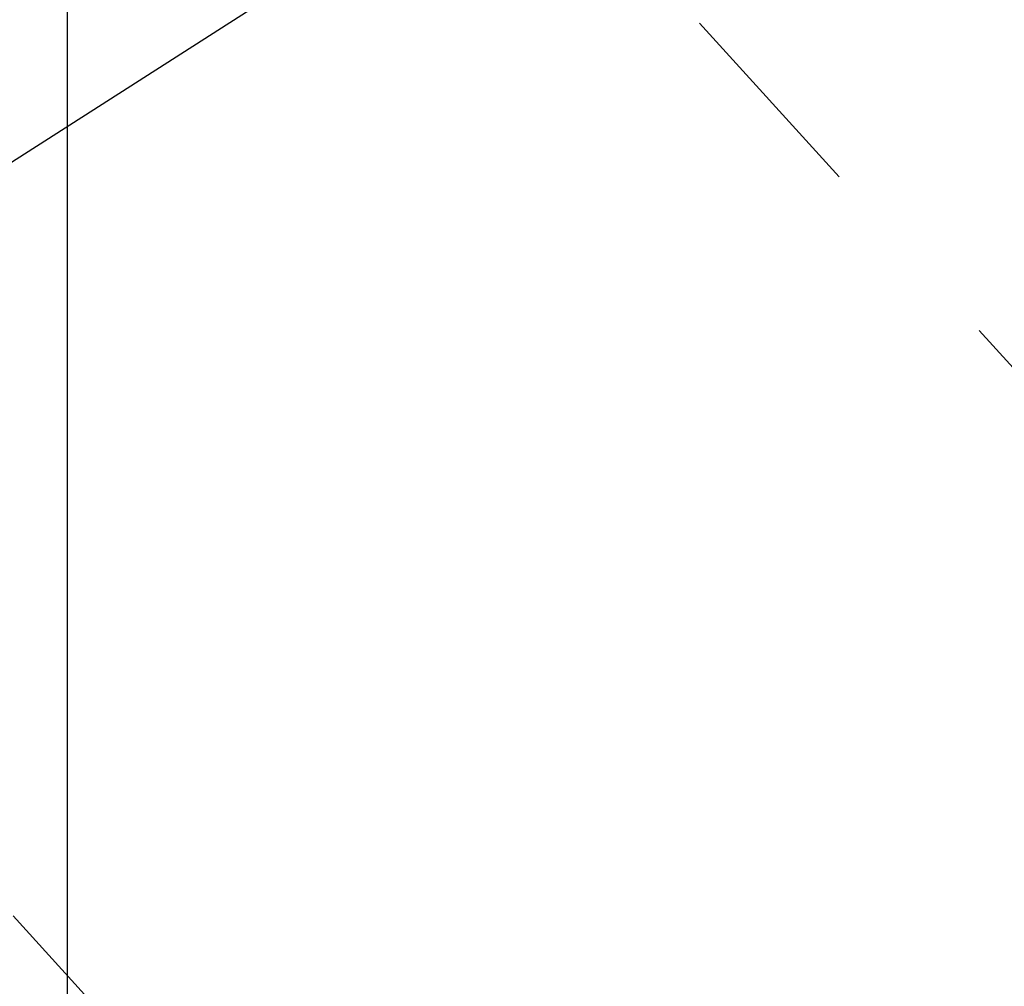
# Model space of a CAD drawing. Extents: x 0 to 370488, y 0 to 4202825.
# Tile 172 of 256: x 360271.89 to 360275.44, y 4200436.12 to 4200439.61. Entities that reach past the tile are written whole.
import ezdxf

# ---------------------------------------------------------------- set-up
doc = ezdxf.new("R2010")
doc.units = 0
doc.header["$LTSCALE"] = 0.5
doc.header["$MEASUREMENT"] = 0
doc.linetypes.add('CONTI', pattern=[0])
doc.linetypes.add('Д_ТРОТ_ТРУБА', pattern=[3, 1.5, -1.5])
for name, color, linetype in [('(025) Дорога', 7, 'Continuous'), ('GORIZDEFAULT', 32, 'CONTI'), ('ХХХ автодор (К)', 7, 'ИК_Водопровод -------в--------')]:
    doc.layers.add(name, color=color, linetype=linetype)
doc.styles.get("Standard").update_dxf_attribs({"font": 'isocpeur.ttf'})
doc.linetypes.add('ИК_Водопровод -------в--------', pattern='A,9,-0.6,["В",Standard,S=1.2,R=0,X=0,Y=-0.6],-1.2', length=10.8)

msp = doc.modelspace()

# ---------------------------------------------------------------- linework, layer by layer
at = {"layer": '(025) Дорога', "linetype": 'Д_ТРОТ_ТРУБА', "flags": 128}
for points in [[(360044.1953, 4200796.0117), (360041.8164, 4200791.7725), (360042.3584, 4200788.3041), (360046.0867, 4200780.21), (360059.0121, 4200755.8869), (360082.2659, 4200713.415), (360119.8375, 4200651.9108), (360154.2478, 4200588.2735), (360168.9516, 4200565.337), (360182.6178, 4200547.7659), (360213.0435, 4200512.0439), (360268.2829, 4200446.2622), (360308.9265, 4200401.5342), (360387.3686, 4200322.5934), (360428.1163, 4200283.4973), (360457.1161, 4200256.4198), (360464.8857, 4200245.4437), (360476.5072, 4200228.2628), (360489.0602, 4200214.493), (360499.0649, 4200202.9837)], [(360034.8587, 4200791.3921), (360036.7325, 4200790.5012), (360038.7612, 4200786.5526), (360042.5011, 4200778.4333), (360055.4916, 4200753.9879), (360078.8029, 4200711.4108), (360116.369, 4200649.9155), (360150.8, 4200586.24), (360165.6824, 4200563.025), (360179.515, 4200545.24), (360209.9892, 4200509.4609), (360265.27, 4200443.63), (360306.0262, 4200398.7781), (360384.5648, 4200319.7401), (360425.3665, 4200280.5922), (360454.0874, 4200253.7751), (360461.5963, 4200243.1673), (360473.3562, 4200225.7819), (360486.0723, 4200211.8331), (360495.2332, 4200201.2946)]]:
    msp.add_lwpolyline(points, dxfattribs=at)
at = {"layer": 'GORIZDEFAULT', "color": 32}
msp.add_polyline3d([(360263.94, 4200433.8, 542.5), (360269.07, 4200437.3, 542.5), (360270.28, 4200438.07, 542.5), (360271.68, 4200438.98, 542.5), (360273.21, 4200439.96, 542.5), (360274.78, 4200440.97, 542.5), (360276.3, 4200441.95, 542.5), (360277.71, 4200442.86, 542.5), (360278.91, 4200443.64, 542.5)], dxfattribs=at)
at = {"layer": 'ХХХ автодор (К)', "linetype": 'ByBlock', "ltscale": 2, "elevation": 533.0149}
msp.add_lwpolyline([(360272.059, 4199657.7879), (362253.5931, 4199657.7879), (362253.5931, 4201328.8911), (360272.059, 4201328.8911)], close=True, dxfattribs=at)
msp.add_lwpolyline([(360272.059, 4199657.7879), (362253.5931, 4199657.7879), (362253.5931, 4201328.8911), (360272.059, 4201328.8911)], close=True, dxfattribs=at)

doc.saveas('drawing.dxf')
